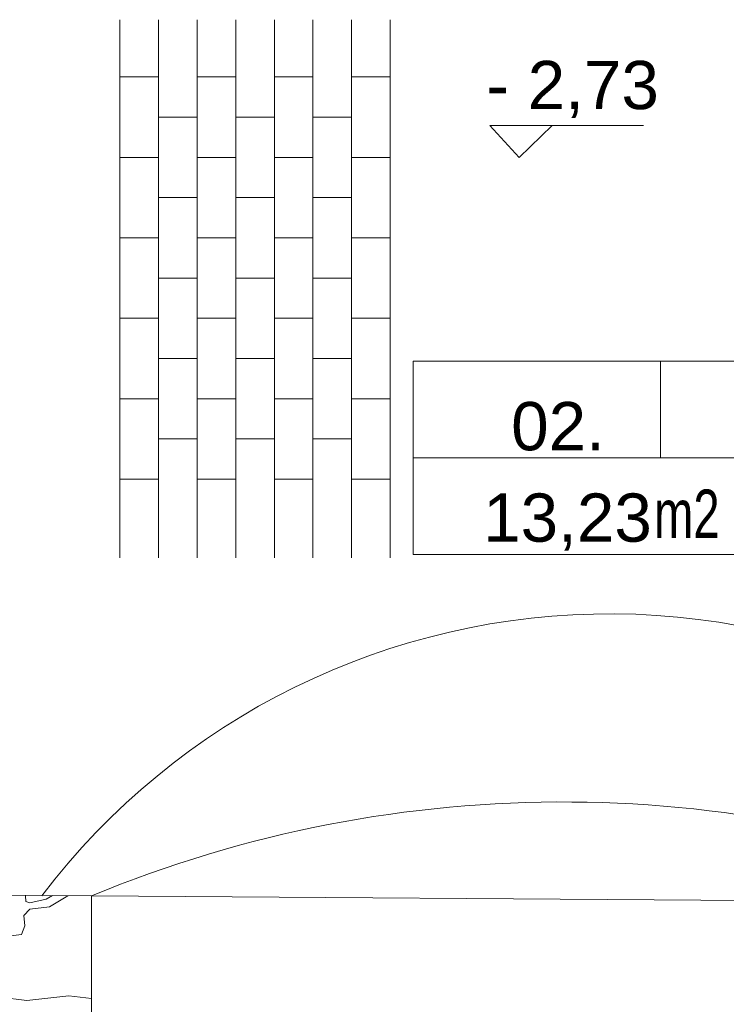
# Model space of a CAD drawing. Header units: millimetres. Extents: x -573548 to 674770, y -184010 to -47794.
# Tile 137 of 181: x 108314 to 110509, y -98054 to -94994. Entities that reach past the tile are written whole.
import ezdxf

# ---------------------------------------------------------------- set-up
doc = ezdxf.new("R2010")
doc.units = ezdxf.units.MM
for name, color, linetype, lineweight in [('A.02 RZUT PIWNICY_is$0$_HATCH_Nr_pióra__18', 8, 'Continuous', 9), ('A.02 RZUT PIWNICY_is$0$A-OPISY-2_Nr_pióra__2', 8, 'Continuous', 9), ('A.02 RZUT PIWNICY_is$0$A-OPISY-3_Nr_pióra__6', 8, 'Continuous', 9), ('A.02 RZUT PIWNICY_is$0$Koty_Nr_pióra__1', 8, 'Continuous', 9), ('A.02 RZUT PIWNICY_is$0$Koty_Nr_pióra__61', 8, 'Continuous', 9), ('A.02 RZUT PIWNICY_is$0$podciagi_Nr_pióra__1', 8, 'Continuous', 9), ('A.02 RZUT PIWNICY_is$0$POSADZKI_Nr_pióra__18', 8, 'Continuous', 9), ('A.02 RZUT PIWNICY_is$0$Structural - Bearing_Nr_pióra__21', 8, 'Continuous', 9)]:
    doc.layers.add(name, color=color, linetype=linetype, lineweight=lineweight)
doc.styles.add('A.02 RZUT PIWNICY_is$0$STYL_AUTOMATYCZNY_1', font='arial.ttf')
doc.styles.add('A.02 RZUT PIWNICY_is$0$STYL_AUTOMATYCZNY_5', font='arial.ttf', dxfattribs={"width": 0.7})

# ---------------------------------------------------------------- blocks, each defined once
blk = doc.blocks.new('*X106')
at = {"layer": 'A.02 RZUT PIWNICY_is$0$_HATCH_Nr_pióra__18'}
for p, q in [((108902.5, -97716.6), (108902.3, -97717.2)), ((108902.3, -97717.2), (108902.7, -97734.5)), ((108902.7, -97734.5), (108915.9, -97738.2)), ((108915.9, -97738.2), (108966.3, -97727.1)), ((108966.3, -97727.1), (108985.5, -97716.1)), ((109033.9, -97716.4), (108976.2, -97751.4)), ((108915.9, -97758.4), (108896.5, -97778.2)), ((108976.2, -97751.4), (108915.9, -97758.4)), ((108896.5, -97778.2), (108899.4, -97810.4)), ((108899.4, -97810.4), (108889.9, -97836.5)), ((108889.9, -97836.5), (108778.5, -97851.7)), ((108821, -98031.7), (108906, -98042.4)), ((108906, -98042.4), (109036.5, -98027.6)), ((109036.5, -98027.6), (109107.2, -98036.1))]:
    blk.add_line(p, q, dxfattribs=at)
blk = doc.blocks.new('A.02 RZUT PIWNICY_is$0$Wypełnienie_14_1')
at = {"layer": 'A.02 RZUT PIWNICY_is$0$_HATCH_Nr_pióra__18'}
blk.add_blockref('*X106', (0, 0), dxfattribs=at)
blk = doc.blocks.new('A.02 RZUT PIWNICY_is')
at = {"layer": 'A.02 RZUT PIWNICY_is$0$A-OPISY-3_Nr_pióra__6'}
for p, q in [((110874.8, -96055.6), (110874.8, -96355.6)), ((110106.9, -96355.6), (112306.8, -96355.6))]:
    blk.add_line(p, q, dxfattribs=at)
blk.add_lwpolyline([(110106.9, -96655.6), (110106.9, -96055.6), (112306.8, -96055.6), (112306.8, -96655.6)], close=True, dxfattribs=at)
at = {"layer": 'A.02 RZUT PIWNICY_is$0$Koty_Nr_pióra__1'}
blk.add_lwpolyline([(110822, -95322.2), (110344.7, -95322.2), (110435.9, -95421.8), (110538.1, -95322.2)], dxfattribs=at)
at = {"layer": 'A.02 RZUT PIWNICY_is$0$podciagi_Nr_pióra__1'}
blk.add_line((109107.2, -97717), (112087, -97738.6), dxfattribs=at)
for centre, radius, start, end in [((110717.3, -99054.7), 2214.3, 36.3696, 142.8334), ((110571.6, -101243.9), 3818.8, 66.6193, 112.5486)]:
    blk.add_arc(centre, radius, start, end, dxfattribs=at)
at = {"layer": 'A.02 RZUT PIWNICY_is$0$POSADZKI_Nr_pióra__18'}
for p, q in [((109195.2, -94993.8), (109195.2, -96666.4)), ((109315.2, -94993.8), (109315.2, -96666.4)), ((109435.2, -94993.8), (109435.2, -96666.4)), ((109555.2, -94993.8), (109555.2, -96666.4)), ((109675.2, -94993.8), (109675.2, -96666.4)), ((109795.2, -94993.8), (109795.2, -96666.4)), ((109915.2, -94993.8), (109915.2, -96666.4)), ((110035.2, -94993.8), (110035.2, -96666.4)), ((109195.2, -95171.8), (109315.2, -95171.8)), ((109435.2, -95171.8), (109555.2, -95171.8)), ((109675.2, -95171.8), (109795.2, -95171.8)), ((109915.2, -95171.8), (110035.2, -95171.8)), ((109315.2, -95296.8), (109435.2, -95296.8)), ((109555.2, -95296.8), (109675.2, -95296.8)), ((109795.2, -95296.8), (109915.2, -95296.8)), ((109195.2, -95421.8), (109315.2, -95421.8)), ((109435.2, -95421.8), (109555.2, -95421.8)), ((109675.2, -95421.8), (109795.2, -95421.8)), ((109915.2, -95421.8), (110035.2, -95421.8)), ((109315.2, -95546.8), (109435.2, -95546.8)), ((109555.2, -95546.8), (109675.2, -95546.8)), ((109795.2, -95546.8), (109915.2, -95546.8)), ((109195.2, -95671.8), (109315.2, -95671.8)), ((109435.2, -95671.8), (109555.2, -95671.8)), ((109675.2, -95671.8), (109795.2, -95671.8)), ((109915.2, -95671.8), (110035.2, -95671.8)), ((109315.2, -95796.8), (109435.2, -95796.8)), ((109555.2, -95796.8), (109675.2, -95796.8)), ((109795.2, -95796.8), (109915.2, -95796.8)), ((109195.2, -95921.8), (109315.2, -95921.8)), ((109435.2, -95921.8), (109555.2, -95921.8)), ((109675.2, -95921.8), (109795.2, -95921.8)), ((109915.2, -95921.8), (110035.2, -95921.8)), ((109315.2, -96046.8), (109435.2, -96046.8)), ((109555.2, -96046.8), (109675.2, -96046.8)), ((109795.2, -96046.8), (109915.2, -96046.8)), ((109195.2, -96171.8), (109315.2, -96171.8)), ((109435.2, -96171.8), (109555.2, -96171.8)), ((109675.2, -96171.8), (109795.2, -96171.8)), ((109915.2, -96171.8), (110035.2, -96171.8)), ((109315.2, -96296.8), (109435.2, -96296.8)), ((109555.2, -96296.8), (109675.2, -96296.8)), ((109795.2, -96296.8), (109915.2, -96296.8)), ((109195.2, -96421.8), (109315.2, -96421.8)), ((109435.2, -96421.8), (109555.2, -96421.8)), ((109675.2, -96421.8), (109795.2, -96421.8)), ((109915.2, -96421.8), (110035.2, -96421.8))]:
    blk.add_line(p, q, dxfattribs=at)
at = {"layer": 'A.02 RZUT PIWNICY_is$0$Structural - Bearing_Nr_pióra__21'}
for p, q in [((107852.3, -97707.8), (109107.2, -97717)), ((109107.2, -97717), (109107.3, -98697.8))]:
    blk.add_line(p, q, dxfattribs=at)
at = {"layer": 'A.02 RZUT PIWNICY_is$0$_HATCH_Nr_pióra__18'}
blk.add_blockref('A.02 RZUT PIWNICY_is$0$Wypełnienie_14_1', (0, 0), dxfattribs=at)
at = {"layer": 'A.02 RZUT PIWNICY_is$0$A-OPISY-2_Nr_pióra__2', "char_height": 150}
for s, insert, attachment_point, style in [('\\A1;{\\pql;\\fArial|b0|i0|c238|p0;\\W1.000000;02.}', (110411.1, -96334.2), 7, 'A.02 RZUT PIWNICY_is$0$STYL_AUTOMATYCZNY_1'), ('\\A1;{\\pql;\\fArial|b0|i0|c238|p0;\\W0.700000;m2}', (110855.1, -96454.2), 1, 'A.02 RZUT PIWNICY_is$0$STYL_AUTOMATYCZNY_5'), ('\\A1;{\\pql;\\fArial|b0|i0|c238|p0;\\W1.000000;13,23}', (110324, -96644.1), 7, 'A.02 RZUT PIWNICY_is$0$STYL_AUTOMATYCZNY_1')]:
    blk.add_mtext(s, dxfattribs=dict(at, insert=insert, attachment_point=attachment_point, style=style))
at = {"layer": 'A.02 RZUT PIWNICY_is$0$Koty_Nr_pióra__61', "insert": (110334.5, -95299.7), "char_height": 150, "attachment_point": 7, "style": 'A.02 RZUT PIWNICY_is$0$STYL_AUTOMATYCZNY_1'}
blk.add_mtext('\\A1;{\\pql;\\fArial|b0|i0|c238|p0;\\W1.000000;- 2,73}', dxfattribs=at)

msp = doc.modelspace()

# ---------------------------------------------------------------- block references
at = {"ltscale": 10}
msp.add_blockref('A.02 RZUT PIWNICY_is', (-570.227, 0), dxfattribs=at)

doc.saveas('drawing.dxf')
